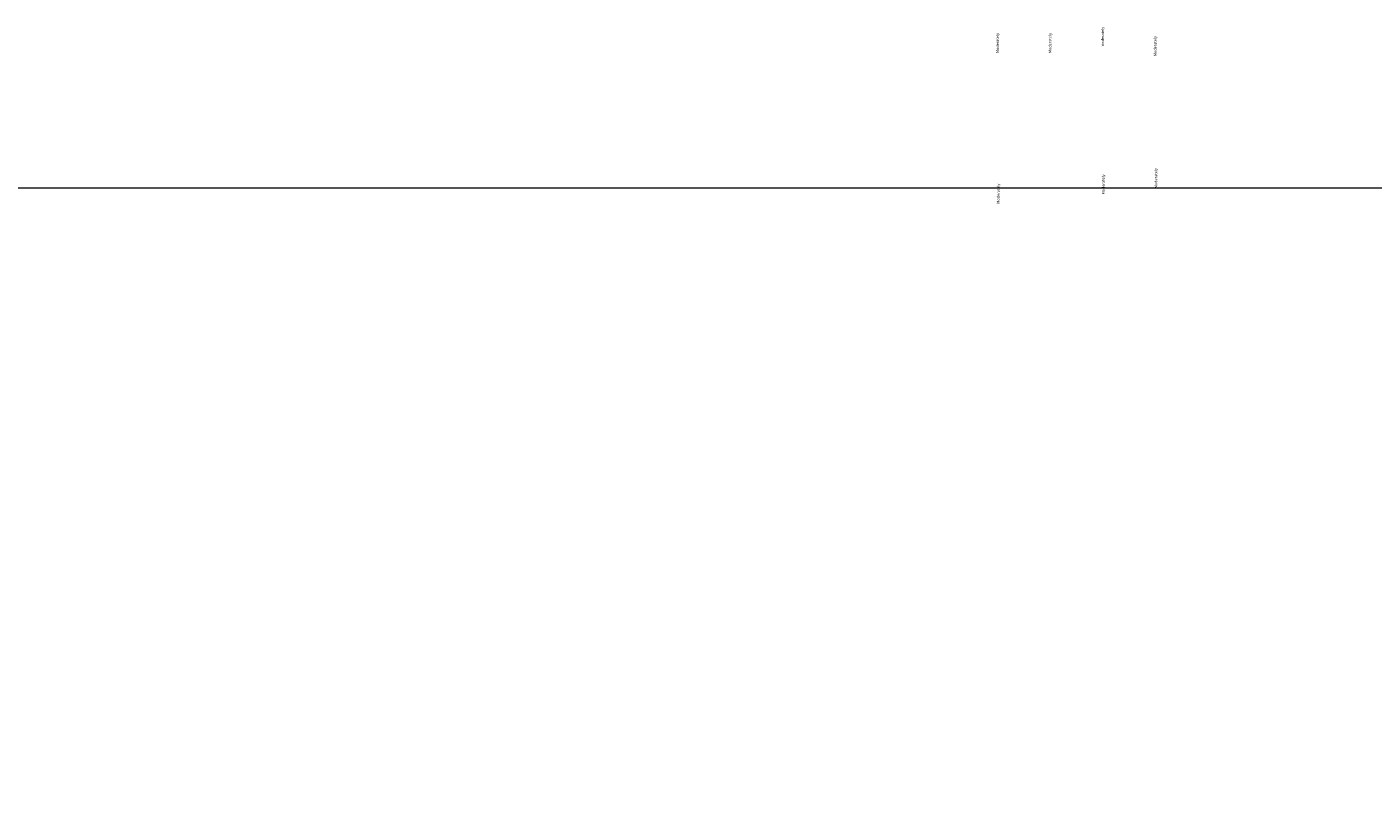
# Model space of a CAD drawing. Header units: millimetres. Extents: x -20950785 to 389010297, y -11535949 to 14056629.
# Tile 225 of 256: x 11696695 to 12132238, y -707020 to -452785. Entities that reach past the tile are written whole.
import ezdxf

# ---------------------------------------------------------------- set-up
doc = ezdxf.new("R2010")
doc.units = ezdxf.units.MM
doc.header["$LTSCALE"] = 60
doc.header["$MEASUREMENT"] = 0
doc.styles.add('PDF Arial Bold', font='times.ttf')

msp = doc.modelspace()

# ---------------------------------------------------------------- linework, layer by layer
at = {"lineweight": 9, "ltscale": 20}
msp.add_line((7535217, -504845.99), (12712210.57, -504845.99), dxfattribs=at)

# ---------------------------------------------------------------- texts
at = {"color": 7, "linetype": 'Continuous', "lineweight": 9, "ltscale": 2, "char_height": 900, "attachment_point": 1, "rotation": 90, "style": 'PDF Arial Bold'}
for insert in [(12044267.37, -1575885.51), (12010267.37, -1577885.51), (12027267.37, -1577885.51), (12061267.37, -1578885.51), (12044495.74, -1623654.51), (12061495.74, -1621654.51), (12010495.74, -1626654.51)]:
    msp.add_mtext_dynamic_manual_height_columns('\\pi1240.70522,t5740.70522;Moderately \\P\\pi690.45288,t5190.45288;Stronge Rock', width=8577.0125, gutter_width=1, heights=[0], dxfattribs=dict(at, insert=insert))

doc.saveas('drawing.dxf')
